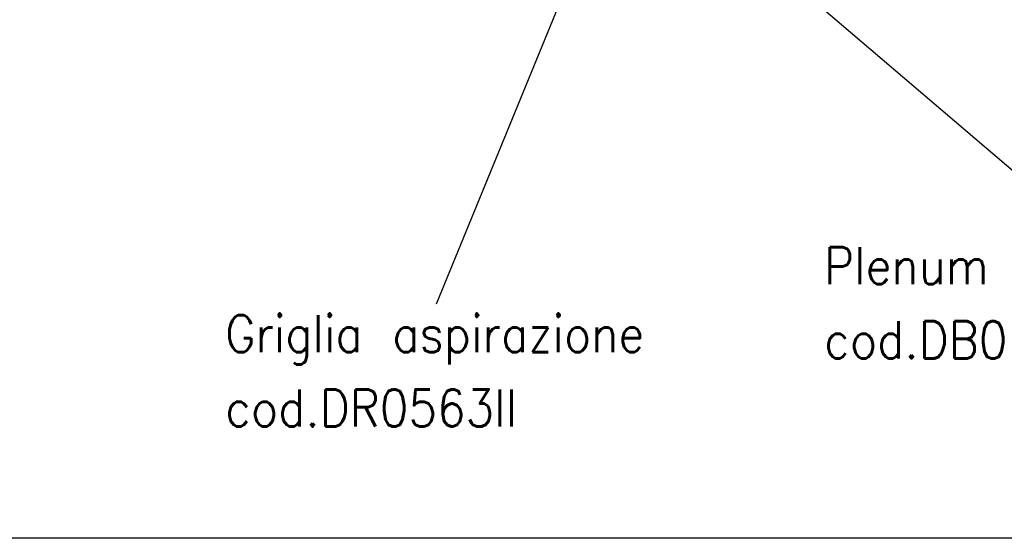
# Model space of a CAD drawing. Header units: inches. Extents: x -7205 to -1528, y -2875 to 5222.
# Tile 5 of 104: x -6181 to -5650, y -2875 to -2595. Entities that reach past the tile are written whole.
import ezdxf

# ---------------------------------------------------------------- set-up
doc = ezdxf.new("R2010")
doc.units = ezdxf.units.IN
doc.layers.add('1', color=7, linetype='Continuous')
doc.styles.add('CONVERTER_11', font='txt.shx', dxfattribs={"width": 0.9})
doc.dimstyles.get("Standard").update_dxf_attribs({"dimtxt": 0.18, "dimasz": 0.18, "dimexe": 0.18, "dimexo": 0.0625, "dimgap": 0.09, "dimtad": 0, "dimtih": 1, "dimtoh": 1, "dimdec": 4, "dimzin": 0, "dimdsep": 46, "dimtxsty": 'Standard', "dimcen": 0.09, "dimadec": 0, "dimazin": 0, "dimtfac": 1, "dimtdec": 4, "dimtofl": 0, "dimtmove": 0, "dimatfit": 3, "dimfxl": 1, "dimtolj": 1, "dimtzin": 0, "dimarcsym": 0})

msp = doc.modelspace()

# ---------------------------------------------------------------- linework, layer by layer
at = {"layer": '1', "color": 7, "linetype": 'Continuous'}
msp.add_line((-1528.48, -2874.91), (-7205.42, -2874.91), dxfattribs=at)

# ---------------------------------------------------------------- texts
at = {"layer": '1', "color": 1, "char_height": 20, "attachment_point": 7, "line_spacing_factor": 1.20048, "style": 'CONVERTER_11'}
for s, insert in [('Plenum aspirazione\\Pcod.DB0198II', (-5747.23, -2777.97)), ('Griglia aspirazione\\Pcod.DR0563II', (-6070.17, -2814.68))]:
    msp.add_mtext(s, dxfattribs=dict(at, insert=insert))

# ---------------------------------------------------------------- leaders
at = {"layer": '1', "color": 7, "linetype": 'Continuous', "has_arrowhead": 0}
for points in [[(-5817.1, -2530.43), (-5605.29, -2711.06)], [(-5889.21, -2584.69), (-5956.41, -2748.71)]]:
    msp.add_leader(points, dimstyle='Standard', dxfattribs=at)

doc.saveas('drawing.dxf')
